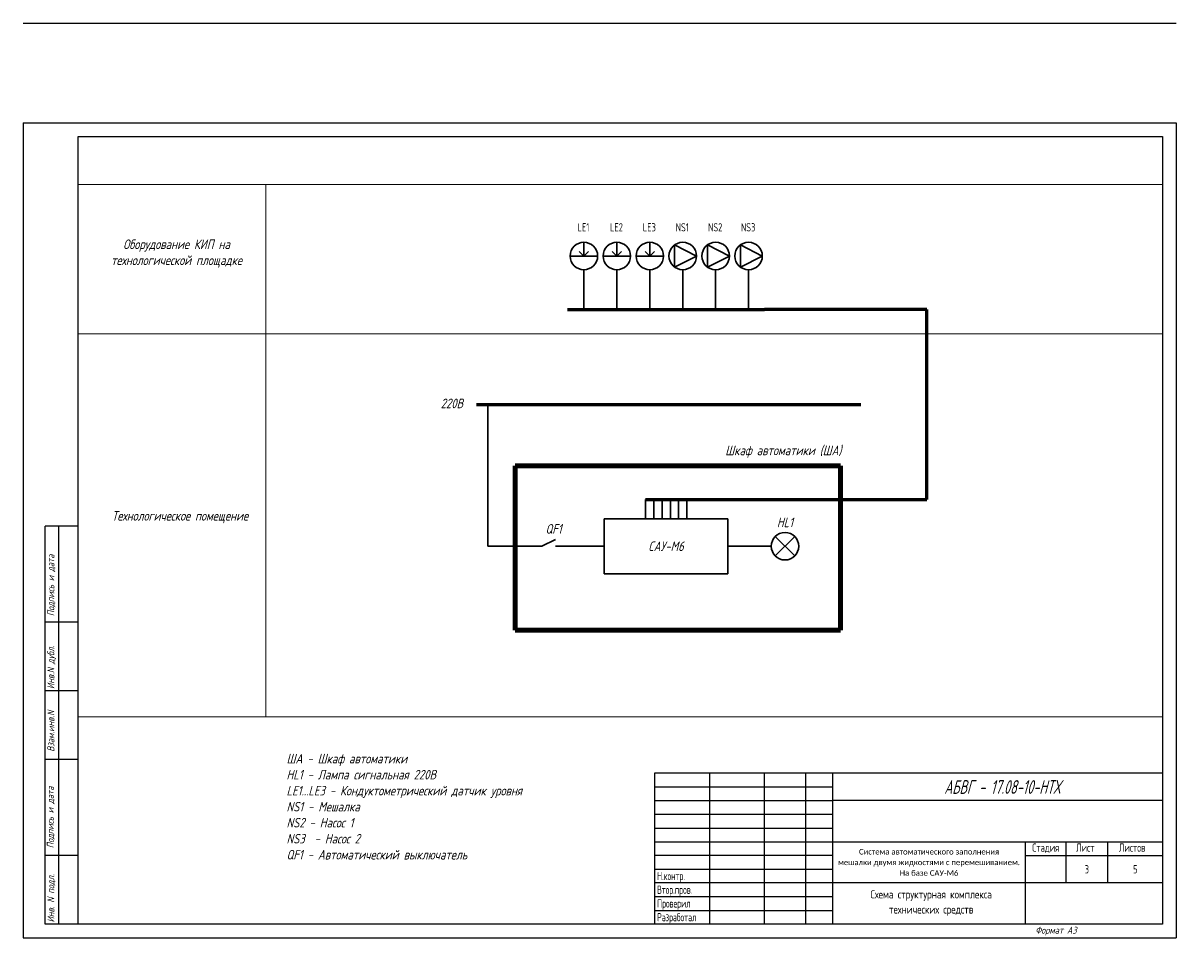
# Model space of a CAD drawing. Header units: millimetres. Extents: x 482 to 904, y 1264 to 3269.
# Tile 3 of 5: x 482 to 904, y 1921 to 2254. Entities that reach past the tile are written whole.
import ezdxf
from ezdxf.enums import TextEntityAlignment as Align

# ---------------------------------------------------------------- set-up
doc = ezdxf.new("R2010")
doc.units = ezdxf.units.MM
for name, color, linetype in [('_FORMAT OSNOVNAJA', 1, 'Continuous'), ('_TABLITSA OSNOVNAJA', 3, 'Continuous'), ('_TABLITSA TONKAJA', 2, 'Continuous'), ('Текст', 7, 'Continuous'), ('Форматка', 4, 'Continuous')]:
    doc.layers.add(name, color=color, linetype=linetype)
doc.layers.add('Слой1', color=10, linetype='Continuous', lineweight=200, plot=False)
doc.styles.add('35', font='Gost.shx', dxfattribs={"width": 0.7, "oblique": 15, "height": 3.5})
doc.styles.add('Arial', font='Gost.shx')
doc.styles.add('Romans8', font='Gost.shx', dxfattribs={"width": 0.8, "height": 3})
doc.styles.add('ДЛЯ текста', font='Gost.shx', dxfattribs={"oblique": 15, "height": 3.5})

msp = doc.modelspace()

# ---------------------------------------------------------------- linework, layer by layer
at = {"lineweight": 15}
for p, q in [((896.89, 2195.22), (501.89, 2195.22)), ((570.34, 2195.22), (570.34, 2140.8)), ((896.89, 2140.8), (501.89, 2140.8)), ((570.34, 2140.8), (570.34, 2001.25)), ((575.29, 2001.25), (501.89, 2001.25)), ((575.29, 2001.25), (896.89, 2001.25))]:
    msp.add_line(p, q, dxfattribs=at)
at = {"lineweight": 30}
for p, q in [((686.16, 2169.16), (686.16, 2174.16)), ((698.16, 2169.16), (698.16, 2174.16)), ((710.16, 2169.16), (710.16, 2174.16)), ((681.16, 2169.16), (691.16, 2169.16)), ((686.16, 2169.16), (684.45, 2170.85)), ((686.16, 2169.16), (687.87, 2170.85)), ((693.16, 2169.16), (703.16, 2169.16)), ((698.16, 2169.16), (696.45, 2170.85)), ((698.16, 2169.16), (699.87, 2170.85)), ((705.16, 2169.16), (715.16, 2169.16)), ((710.16, 2169.16), (708.45, 2170.85)), ((710.16, 2169.16), (711.87, 2170.85)), ((686.16, 2164.16), (686.16, 2149.68)), ((698.16, 2164.16), (698.16, 2149.68)), ((710.16, 2164.16), (710.16, 2149.68)), ((722.16, 2164.16), (722.16, 2149.68)), ((734.16, 2164.16), (734.16, 2149.68)), ((746.16, 2164.16), (746.16, 2149.68)), ((651.17, 2063.37), (651.17, 2115)), ((708.66, 2073.37), (708.66, 2080.37)), ((711.66, 2073.37), (711.66, 2080.37)), ((714.66, 2073.37), (714.66, 2080.37)), ((717.66, 2073.37), (717.66, 2080.37)), ((720.66, 2073.37), (720.66, 2080.37)), ((723.66, 2073.37), (723.66, 2080.37)), ((693.6, 2073.37), (693.6, 2053.37)), ((738.6, 2073.37), (693.6, 2073.37)), ((738.6, 2053.37), (738.6, 2073.37)), ((762.96, 2059.83), (755.88, 2066.9)), ((755.88, 2059.83), (762.96, 2066.9)), ((656.17, 2063.37), (651.17, 2063.37)), ((661.17, 2063.37), (656.17, 2063.37)), ((669.87, 2063.37), (661.17, 2063.37)), ((688.04, 2063.37), (676.87, 2063.37)), ((688.04, 2063.37), (693.6, 2063.37)), ((754.42, 2063.37), (738.6, 2063.37)), ((693.6, 2053.37), (738.6, 2053.37))]:
    msp.add_line(p, q, dxfattribs=at)
at = {"color": 7, "lineweight": 30, "ltscale": 10}
for p, q in [((727.16, 2169.16), (719.22, 2173.2)), ((719.22, 2173.2), (719.22, 2165.11)), ((739.16, 2169.16), (731.22, 2173.2)), ((731.22, 2173.2), (731.22, 2165.11)), ((751.16, 2169.16), (743.22, 2173.2)), ((743.22, 2173.2), (743.22, 2165.11)), ((727.16, 2169.16), (719.22, 2165.11)), ((739.16, 2169.16), (731.22, 2165.11)), ((751.16, 2169.16), (743.22, 2165.11))]:
    msp.add_line(p, q, dxfattribs=at)
at = {"lineweight": 60}
for p, q in [((680.16, 2149.68), (752.01, 2149.68)), ((811.06, 2149.68), (752.01, 2149.68)), ((811.06, 2080.37), (811.06, 2149.68)), ((647.06, 2115), (787.09, 2115)), ((708.66, 2080.37), (726.6, 2080.37)), ((726.6, 2080.37), (811.06, 2080.37))]:
    msp.add_line(p, q, dxfattribs=at)
at = {"lineweight": 100}
for p, q in [((661.17, 2032.75), (661.17, 2092.69)), ((779.62, 2092.69), (661.17, 2092.69)), ((779.62, 2092.69), (779.62, 2032.75)), ((779.62, 2032.75), (661.17, 2032.75))]:
    msp.add_line(p, q, dxfattribs=at)
at = {"color": 0, "lineweight": 30}
for p, q in [((669.87, 2063.37), (670.87, 2063.37)), ((670.87, 2063.37), (675.87, 2065.87)), ((676.87, 2063.37), (675.87, 2063.37))]:
    msp.add_line(p, q, dxfattribs=at)
at = {"color": 7, "lineweight": 30, "ltscale": 10}
for centre in [(686.16, 2169.16), (698.16, 2169.16), (710.16, 2169.16), (722.16, 2169.16), (734.16, 2169.16), (746.16, 2169.16), (759.42, 2063.37)]:
    msp.add_circle(centre, 5, dxfattribs=at)
at = {"layer": '_FORMAT OSNOVNAJA', "color": 7}
for p, q in [((711.89, 1980.66), (711.89, 1925.66)), ((896.89, 1980.66), (711.89, 1980.66))]:
    msp.add_line(p, q, dxfattribs=at)
at = {"layer": '_TABLITSA OSNOVNAJA', "color": 7}
for p, q in [((731.89, 1980.66), (731.89, 1925.66)), ((751.89, 1925.66), (751.89, 1980.66)), ((766.89, 1980.66), (766.89, 1925.66)), ((776.89, 1925.66), (776.89, 1980.66)), ((896.89, 1970.66), (776.89, 1970.66)), ((776.89, 1955.66), (896.89, 1955.66)), ((846.89, 1955.66), (846.89, 1925.66)), ((861.89, 1940.66), (861.89, 1955.66)), ((876.89, 1955.66), (876.89, 1940.66)), ((846.89, 1950.66), (896.89, 1950.66)), ((896.89, 1940.66), (776.89, 1940.66))]:
    msp.add_line(p, q, dxfattribs=at)
at = {"layer": '_TABLITSA TONKAJA', "color": 7}
for p, q in [((711.89, 1975.66), (776.89, 1975.66)), ((711.89, 1970.66), (776.89, 1970.66)), ((776.89, 1965.66), (711.89, 1965.66)), ((776.89, 1965.66), (711.89, 1965.66)), ((711.89, 1960.66), (776.89, 1960.66)), ((711.89, 1960.66), (776.89, 1960.66)), ((711.89, 1955.66), (776.89, 1955.66)), ((711.89, 1955.66), (776.89, 1955.66)), ((776.89, 1950.66), (711.89, 1950.66)), ((776.89, 1950.66), (711.89, 1950.66)), ((711.89, 1945.66), (776.89, 1945.66)), ((711.89, 1945.66), (776.89, 1945.66)), ((776.89, 1940.66), (711.89, 1940.66)), ((776.89, 1940.66), (711.89, 1940.66)), ((776.89, 1935.66), (711.89, 1935.66)), ((776.89, 1935.66), (711.89, 1935.66)), ((711.89, 1930.66), (776.89, 1930.66)), ((711.89, 1930.66), (776.89, 1930.66))]:
    msp.add_line(p, q, dxfattribs=at)
at = {"layer": 'Слой1', "color": 7, "linetype": 'ByBlock', "lineweight": -3, "ltscale": 0.4}
for p, q in [((481.89, 2254.03), (901.89, 2254.03)), ((481.89, 2254.03), (691.89, 2254.03)), ((481.89, 2254.03), (691.89, 2254.03)), ((481.89, 2217.66), (691.89, 2217.66)), ((687.37, 2217.66), (901.89, 2217.66)), ((481.89, 1920.66), (901.89, 1920.66)), ((481.89, 1920.66), (691.89, 1920.66)), ((481.89, 1920.66), (691.89, 1920.66))]:
    msp.add_line(p, q, dxfattribs=at)
at = {"layer": 'Слой1', "color": 7, "lineweight": -3}
for p, q in [((481.89, 2217.66), (481.89, 1920.66)), ((481.89, 2217.66), (481.89, 1920.66)), ((901.89, 2217.66), (901.89, 1920.66)), ((901.89, 2217.66), (901.89, 1920.66)), ((901.89, 2217.66), (901.89, 1920.66)), ((901.89, 2217.66), (901.89, 1920.66)), ((901.89, 2217.66), (901.89, 1920.66))]:
    msp.add_line(p, q, dxfattribs=at)
at = {"layer": 'Форматка', "color": 7, "lineweight": -3}
for p, q in [((501.89, 1925.66), (501.89, 2212.66)), ((501.89, 2212.66), (896.89, 2212.66)), ((896.89, 2212.66), (896.89, 1925.66)), ((501.89, 2070.66), (489.89, 2070.66)), ((489.89, 1925.66), (489.89, 2070.66)), ((494.89, 1925.66), (494.89, 2070.66)), ((501.89, 2035.66), (489.89, 2035.66)), ((501.89, 2010.66), (489.89, 2010.66)), ((501.89, 1985.66), (489.89, 1985.66)), ((501.89, 1950.66), (489.89, 1950.66)), ((896.89, 1925.66), (489.89, 1925.66))]:
    msp.add_line(p, q, dxfattribs=at)

# ---------------------------------------------------------------- texts
at = {"lineweight": -3, "style": 'Arial', "oblique": 15, "width": 0.8}
msp.add_text('АБВГ - 17.08-10-НТХ', height=5, dxfattribs=at).set_placement((859.65, 1975.64), align=Align.MIDDLE_RIGHT)
at = {"color": 7, "linetype": 'Continuous', "char_height": 3.5, "attachment_point": 5, "style": 'ДЛЯ текста'}
for s, insert, width in [('\\A1;Оборудование КИП на технологической площадке', (537.76, 2170.04), 54.1238), ('\\A1;220В', (638.06, 2115.43), 28.0293), ('\\A1;Технологическое помещение', (539.01, 2073.99), 80.1554), ('\\A1;QF1', (675.11, 2069.7), 7.5321), ('\\A1;HL1', (759.42, 2072.08), 7.5321)]:
    msp.add_mtext(s, dxfattribs=dict(at, insert=insert, width=width))
at = {"color": 7, "linetype": 'Continuous', "lineweight": 30, "char_height": 3.5, "style": 'ДЛЯ текста'}
for s, insert, width, attachment_point in [('\\A1;Шкаф автоматики (ША)', (758.81, 2097.84), 60.5308, 5), ('\\A1;САУ-М6', (716.1, 2063.37), 45, 5), ('\\A1;ША - Шкаф автоматики\\PHL1 - Лампа сигнальная 220В\\PLE1...LE3 - Кондуктометрический датчик уровня \\PNS1 - Мешалка\\PNS2 - Насос 1\\PNS3  - Насос 2\\PQF1 - Автоматический выключатель', (577.82, 1968.46), 151.3185, 4)]:
    msp.add_mtext(s, dxfattribs=dict(at, insert=insert, width=width, attachment_point=attachment_point))
at = {"insert": (811.89, 1948.16), "char_height": 2.2, "width": 70, "attachment_point": 5, "line_spacing_factor": 0.7, "style": 'Arial'}
msp.add_mtext('\\pxsm1.15,qc;{\\fCalibri|b0|i0|c204|p34;\\H0.91667x;Система автоматического заполнения \\Pмешалки двумя жидкостями с перемешиванием.\\fCalibri|b0|i0|c0|p34; \\fCalibri|b0|i0|c204|p34;На базе САУ-М6}', dxfattribs=at)
at = {"layer": 'Текст', "color": 7, "lineweight": 30, "ltscale": 6.666667, "char_height": 3, "width": 11.3228, "attachment_point": 5, "style": 'Romans8'}
for s, insert in [('LE1', (686, 2179.62)), ('LE2', (698, 2179.62)), ('LE3', (710, 2179.62)), ('NS1', (722, 2179.62)), ('NS2', (734, 2179.62)), ('NS3', (746, 2179.62))]:
    msp.add_mtext(s, dxfattribs=dict(at, insert=insert))
at = {"layer": 'Текст', "color": 7, "ltscale": 6.666667, "char_height": 3, "style": 'Romans8'}
for s, insert, width, attachment_point in [('Стадия', (854.39, 1955.05), 15, 2), ('\\pi3.55;Лист', (861.89, 1955.05), 15, 1), ('\\pi4.1499;Листов', (876.89, 1955.05), 20, 1)]:
    msp.add_mtext(s, dxfattribs=dict(at, insert=insert, width=width, attachment_point=attachment_point))
at = {"layer": 'Текст', "color": 7, "insert": (712.84, 1959.7), "char_height": 3, "width": 21.4279, "attachment_point": 1, "style": 'Romans8'}
msp.add_mtext('{\\W0.7;\\P\\P\\PН.контр.   \\PВтор.пров.\\PПроверил\\PРазработал}', dxfattribs=at)
at = {"layer": 'Текст', "color": 7, "ltscale": 100, "char_height": 3, "attachment_point": 5, "style": 'Romans8'}
for s, insert, width in [('\\A1;3', (869.39, 1945.66), 15), ('\\A1;5', (887.02, 1945.66), 19.7446)]:
    msp.add_mtext(s, dxfattribs=dict(at, insert=insert, width=width))
at = {"layer": 'Форматка', "color": 7, "lineweight": -3, "style": '35', "oblique": 15, "width": 0.9}
for s, p in [('Подпись и дата', (493.23, 2037.9)), ('Инв.N дубл.', (493.23, 2011.36)), ('Взам.инв.N', (493.23, 1988.48)), ('Подпись и дата', (493.03, 1953.33)), ('Инв. N подл.', (493.23, 1926.29))]:
    msp.add_text(s, height=2.5, rotation=90, dxfattribs=at).set_placement(p)
at = {"layer": 'Форматка', "color": 7, "lineweight": -3, "style": 'Arial'}
for s, p in [('Схема структурная комплекса', (812.67, 1936.5)), ('технических средств', (812.67, 1931))]:
    msp.add_text(s, height=3, dxfattribs=at).set_placement(p, align=Align.MIDDLE_CENTER)
at = {"layer": 'Форматка', "color": 7, "lineweight": -3, "style": '35', "oblique": 15}
msp.add_text('Формат А3', height=2.5, dxfattribs=at).set_placement((850.61, 1922.19))

doc.saveas('drawing.dxf')
